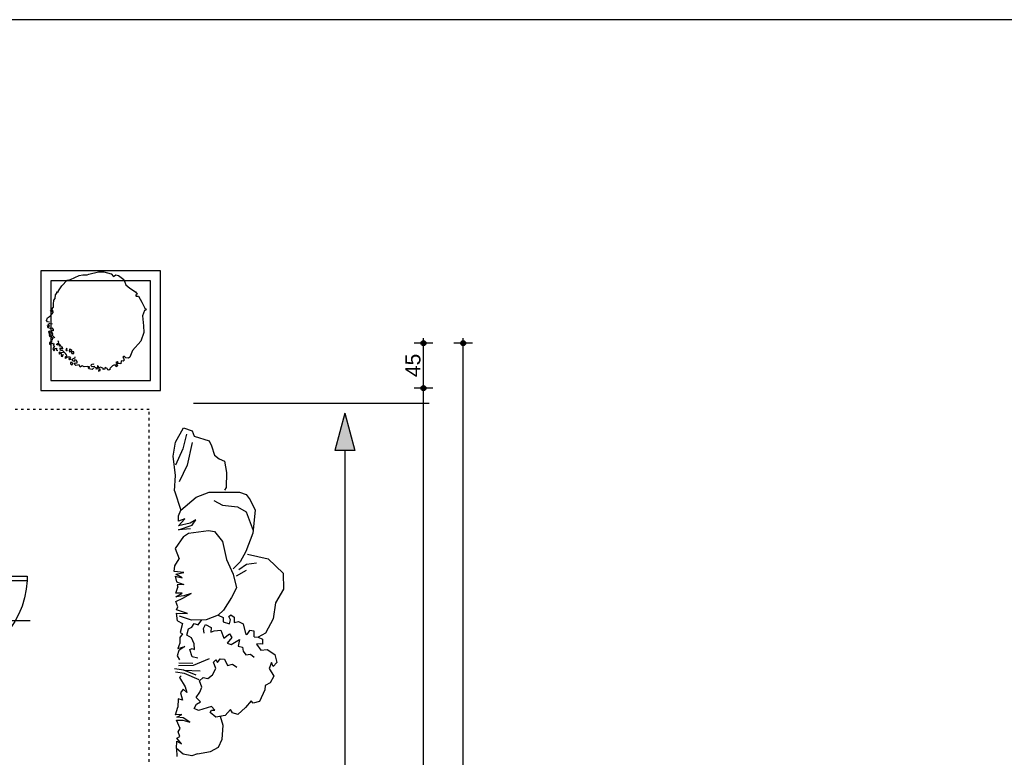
# Model space of a CAD drawing. Header units: inches. Extents: x 18487 to 24863, y 1480 to 5771.
# Tile 50 of 51: x 22396 to 23383, y 5032 to 5771. Entities that reach past the tile are written whole.
import ezdxf
from ezdxf.enums import TextEntityAlignment as Align

# ---------------------------------------------------------------- set-up
doc = ezdxf.new("R2010")
doc.units = ezdxf.units.IN
doc.header["$MEASUREMENT"] = 0
doc.linetypes.add('Przerywana', pattern=[6, 2.5, -3.5])
for name, color, linetype in [('_T elektryczne', 7, 'Continuous'), ('_T meble', 7, 'Continuous'), ('_T sciany', 7, 'Continuous'), ('AA_PRZ SCIANY ISTNIEJĄCE', 7, 'Continuous'), ('AA_PRZ_SCIANY_030', 7, 'Continuous'), ('ArchiCAD', 7, 'Continuous'), ('Window-Door Markers', 7, 'Continuous')]:
    doc.layers.add(name, color=color, linetype=linetype)
doc.styles.add('GENERATED_STYLE_16', font='txt')
doc.styles.add('GENERATED_STYLE_17', font='arial.ttf')
doc.styles.add('GENERATED_STYLE_20', font='txt')
doc.styles.get("Standard").update_dxf_attribs({"font": 'txt', "bigfont": 'BIGFONT.SHX'})
doc.dimstyles.new('Dimstyle_7', dxfattribs={"dimtxt": 15, "dimasz": 9.5, "dimexe": 0.18, "dimexo": 0.5, "dimgap": 0.09, "dimtad": 1, "dimdec": 0, "dimzin": 0, "dimdsep": 46, "dimtxsty": 'GENERATED_STYLE_20', "dimblk": 'ARROWHEAD_11', "dimblk1": 'ARROWHEAD_11', "dimblk2": 'ARROWHEAD_11', "dimcen": 0.09, "dimclrd": 220, "dimclre": 220, "dimclrt": 220, "dimadec": 1, "dimazin": 0, "dimtfac": 1, "dimtdec": 4, "dimtmove": 0, "dimatfit": 3, "dimfxl": 0, "dimtolj": 1, "dimtzin": 0, "dimarcsym": 0})
pattern_1 = [(45, (0, 0), (-2.24506403, 2.24506403), [])]

# ---------------------------------------------------------------- blocks, each defined once
blk = doc.blocks.new('W BottomHung 65_235')
at = {"color": 0, "linetype": 'ByBlock'}
for p, q in [((70, 0), (-70, 0)), ((-70, 0), (-70, -6.8)), ((-66, 0), (-66, -6.8)), ((-62, -6.8), (-62, 0)), ((62, -6.8), (62, 0)), ((66, 0), (66, -6.8)), ((70, -6.8), (70, 0)), ((-70, -6.8), (70, -6.8)), ((-62, -3.4), (62, -3.4))]:
    blk.add_line(p, q, dxfattribs=at)
blk = doc.blocks.new('W BottomHung 65_236')
at = {"color": 0, "linetype": 'ByBlock'}
for p, q in [((70, 0), (-70, 0)), ((-70, 0), (-70, -6.8)), ((-66, 0), (-66, -6.8)), ((-62, -6.8), (-62, 0)), ((62, -6.8), (62, 0)), ((66, 0), (66, -6.8)), ((70, -6.8), (70, 0)), ((-70, -6.8), (70, -6.8)), ((-62, -3.4), (62, -3.4))]:
    blk.add_line(p, q, dxfattribs=at)
blk = doc.blocks.new('W BottomHung 65_237')
at = {"color": 0, "linetype": 'ByBlock'}
for p, q in [((70, 0), (-70, 0)), ((-70, 0), (-70, -6.8)), ((-66, 0), (-66, -6.8)), ((-62, -6.8), (-62, 0)), ((62, -6.8), (62, 0)), ((66, 0), (66, -6.8)), ((70, -6.8), (70, 0)), ((-70, -6.8), (70, -6.8)), ((-62, -3.4), (62, -3.4))]:
    blk.add_line(p, q, dxfattribs=at)
blk = doc.blocks.new('W BottomHung 65_240')
at = {"color": 0, "linetype": 'ByBlock'}
for p, q in [((70, 0), (-70, 0)), ((-70, 0), (-70, -6.8)), ((-66, 0), (-66, -6.8)), ((-62, -6.8), (-62, 0)), ((62, -6.8), (62, 0)), ((66, 0), (66, -6.8)), ((70, -6.8), (70, 0)), ((-70, -6.8), (70, -6.8)), ((-62, -3.4), (62, -3.4))]:
    blk.add_line(p, q, dxfattribs=at)
blk = doc.blocks.new('W BottomHung 65_241')
at = {"color": 0, "linetype": 'ByBlock'}
for p, q in [((70, 0), (-70, 0)), ((-70, 0), (-70, -6.8)), ((-66, 0), (-66, -6.8)), ((-62, -6.8), (-62, 0)), ((62, -6.8), (62, 0)), ((66, 0), (66, -6.8)), ((70, -6.8), (70, 0)), ((-70, -6.8), (70, -6.8)), ((-62, -3.4), (62, -3.4))]:
    blk.add_line(p, q, dxfattribs=at)
blk = doc.blocks.new('D1 65_382')
at = {"color": 140, "linetype": 'Continuous'}
for p, q in [((45, 90), (40.555, 90)), ((40.555, 0), (40.555, 90)), ((45, 0), (45, 90)), ((-52, 0), (-45, 0)), ((-52, -7), (-52, 0)), ((-45, 0), (-45, -7)), ((45, 0), (40.555, 0)), ((52, 0), (45, 0)), ((45, 0), (45, -7)), ((52, -7), (52, 0)), ((-45, -7), (-52, -7)), ((45, -7), (52, -7))]:
    blk.add_line(p, q, dxfattribs=at)
blk.add_arc((45, 0), 90, 92.827477, 180, dxfattribs=at)
blk = doc.blocks.new('Window-Door Marker - 70_5180')
at = {"layer": 'ArchiCAD', "color": 140, "linetype": 'Continuous'}
blk.add_line((0, 75), (0, -55), dxfattribs=at)
blk = doc.blocks.new('Window-Door Marker - 70_5181')
at = {"layer": 'ArchiCAD', "color": 140, "linetype": 'Continuous'}
blk.add_line((0, 75), (0, -55), dxfattribs=at)
blk = doc.blocks.new('WALL_680', base_point=(22308.83, 5424.62))
at = {"layer": '_T sciany'}
h = blk.add_hatch(dxfattribs=at)
h.set_pattern_fill('ANSI31', color=5, style=0, pattern_type=2)
h.set_pattern_definition(pattern_1)
h.paths.add_polyline_path([(22286.33, 5360.67), (22331.33, 5360.67), (22331.33, 5447.12), (22286.33, 5402.12)], flags=0)
h = blk.add_hatch(dxfattribs=at)
h.set_pattern_fill('ANSI31', color=5, style=0, pattern_type=2)
h.set_pattern_definition(pattern_1)
h.paths.add_polyline_path([(22286.33, 4377.78), (22331.33, 4332.78), (22331.33, 4452.75), (22286.33, 4452.75)], flags=0)
at = {"layer": '_T sciany', "color": 5, "linetype": 'Continuous'}
for p, q in [((22331.33, 5360.67), (22331.33, 5447.12)), ((22286.33, 5402.12), (22286.33, 5360.67)), ((22331.33, 5360.67), (22286.33, 5360.67)), ((22331.33, 4452.75), (22286.33, 4452.75)), ((22286.33, 4452.75), (22286.33, 4377.78)), ((22331.33, 4332.78), (22331.33, 4452.75))]:
    blk.add_line(p, q, dxfattribs=at)
at = {"layer": '_T sciany', "color": 140, "linetype": 'Continuous', "xscale": -1, "rotation": 269.9999999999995}
for name, p in [('W BottomHung 65_235', (22313.33, 5290.67)), ('W BottomHung 65_236', (22313.33, 5046.75)), ('W BottomHung 65_237', (22313.33, 4906.75)), ('W BottomHung 65_240', (22313.33, 4766.75)), ('W BottomHung 65_241', (22313.33, 4522.75))]:
    blk.add_blockref(name, p, dxfattribs=at)
at = {"layer": '_T sciany', "xscale": -1, "rotation": 269.9999999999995}
for p in [(22313.33, 5168.75), (22313.33, 4644.75)]:
    blk.add_blockref('D1 65_382', p, dxfattribs=at)
at = {"layer": 'Window-Door Markers'}
ref = blk.add_blockref('Window-Door Marker - 70_5180', (22331.33, 5168.75), dxfattribs=dict(at, rotation=270))
ref.add_attrib('AC_WIDO_A_SIZE', '90', dxfattribs={"color": 255, "height": 10, "style": 'GENERATED_STYLE_17'}).set_placement((22366.15, 5170.8), align=Align.BOTTOM_LEFT)
ref.add_attrib('AC_WIDO_B_SIZE', '200', dxfattribs={"color": 255, "height": 10, "style": 'GENERATED_STYLE_17'}).set_placement((22358.57, 5150.8), align=Align.BOTTOM_LEFT)
ref = blk.add_blockref('Window-Door Marker - 70_5181', (22331.33, 4644.75), dxfattribs=dict(at, rotation=270))
ref.add_attrib('AC_WIDO_A_SIZE', '90', dxfattribs={"color": 255, "height": 10, "style": 'GENERATED_STYLE_17'}).set_placement((22366.15, 4646.8), align=Align.BOTTOM_LEFT)
ref.add_attrib('AC_WIDO_B_SIZE', '200', dxfattribs={"color": 255, "height": 10, "style": 'GENERATED_STYLE_17'}).set_placement((22358.57, 4626.8), align=Align.BOTTOM_LEFT)
blk = doc.blocks.new('Tree 1 plan 65_71')
at = {"layer": '_T meble', "color": 0, "linetype": 'Continuous'}
for p, q in [((-7.52, 47.27), (2.11, 49.73)), ((2.11, 49.73), (7.62, 49.67)), ((7.62, 49.67), (14.82, 47.87)), ((-34.5, 35.73), (-29.35, 41.41)), ((-29.35, 41.41), (-25.96, 42.17)), ((-25.96, 42.17), (-21.61, 44.12)), ((-21.61, 44.12), (-17.11, 46.07)), ((-17.11, 46.07), (-13.66, 46.82)), ((-13.66, 46.82), (-9.32, 46.82)), ((-9.32, 46.82), (-7.52, 47.27)), ((14.82, 47.87), (17.36, 45.17)), ((17.36, 45.17), (19.61, 46.82)), ((19.61, 46.82), (22.31, 46.22)), ((22.31, 46.22), (27.59, 42.09)), ((27.59, 42.09), (29.56, 36.64)), ((-39.75, 29.58), (-38.85, 29.73)), ((-38.85, 29.73), (-38.4, 29.13)), ((-38.4, 29.13), (-37.95, 30.78)), ((-37.95, 30.78), (-34.5, 35.73)), ((29.56, 36.64), (33.49, 33.36)), ((33.49, 33.36), (39.38, 29.87)), ((39.38, 29.87), (40.91, 27.47)), ((-42.89, 17.29), (-42.74, 21.34)), ((-42.74, 21.34), (-41.24, 23.13)), ((-41.24, 23.13), (-40.94, 26.73)), ((-40.94, 26.73), (-39.6, 28.23)), ((-39.6, 28.23), (-39.75, 29.58)), ((40.21, 26.57), (39.17, 26.22)), ((39.17, 26.22), (40.03, 25.29)), ((40.03, 25.29), (42.22, 25.29)), ((40.91, 27.47), (40.21, 26.57)), ((42.22, 25.29), (45.49, 19.39)), ((-45.89, 10.69), (-44.84, 11.89)), ((-44.99, 9.79), (-45.89, 10.69)), ((-44.69, 10.84), (-44.99, 9.79)), ((-44.84, 11.89), (-42.89, 14.44)), ((-43.49, 11.29), (-44.69, 10.84)), ((-43.19, 8.89), (-43.49, 11.29)), ((-42.89, 14.44), (-42.89, 17.29)), ((45.49, 19.39), (48.55, 13.5)), ((48.33, 11.1), (46.36, 5.64)), ((49.42, 11.1), (48.33, 11.1)), ((48.55, 13.5), (49.86, 12.41)), ((49.86, 12.41), (49.42, 11.1)), ((-49.79, 0.95), (-48.89, 3.65)), ((-48.89, -0.4), (-49.79, 0.95)), ((-48.89, 3.65), (-46.04, 5.75)), ((-46.04, 5.75), (-43.19, 8.89)), ((46.36, 5.64), (47.38, -4.45)), ((-48.29, -6.24), (-49.04, -4.15)), ((-49.04, -4.15), (-47.84, -4.9)), ((-46.94, -0.85), (-48.89, -0.4)), ((-46.04, -7.14), (-48.29, -6.24)), ((-48.14, -2.8), (-46.34, -1.6)), ((-46.94, -4.3), (-48.14, -2.8)), ((-46.78, -9.66), (-48, -10.27)), ((-47.84, -4.9), (-46.94, -4.3)), ((-46.53, -10.15), (-46.78, -9.66)), ((-46.34, -1.6), (-44.39, -2.5)), ((-43.94, -6.84), (-46.04, -7.14)), ((-44.69, -8.94), (-43.64, -8.64)), ((-44.54, -10.14), (-44.69, -8.94)), ((-42.89, -7.89), (-43.94, -6.84)), ((-43.64, -8.64), (-43.04, -9.39)), ((-43.04, -9.39), (-42.89, -7.89)), ((47.38, -4.45), (47.67, -11.16)), ((-48, -10.27), (-47.75, -11.61)), ((-47.75, -11.61), (-46.53, -11.73)), ((-46.17, -12.71), (-47.26, -13.44)), ((-47.26, -13.44), (-46.78, -15.15)), ((-46.9, -10.88), (-46.53, -10.15)), ((-46.53, -11.73), (-46.9, -10.88)), ((-46.78, -15.15), (-46.04, -14.54)), ((-46.04, -14.54), (-44.83, -15.15)), ((-44.7, -16.49), (-45.8, -17.1)), ((-45.8, -17.1), (-44.95, -18.68)), ((-44.95, -18.68), (-44.09, -18.44)), ((-44.83, -15.15), (-44.7, -16.49)), ((-43.64, -12.84), (-44.54, -10.14)), ((-44.09, -18.44), (-43.73, -17.22)), ((-43.94, -14.19), (-43.64, -12.84)), ((-41.54, -16.44), (-43.94, -14.19)), ((-43.73, -17.22), (-42.87, -16.12)), ((-37.65, -21.08), (-38.4, -19.44)), ((47.67, -11.16), (44.62, -19.89)), ((-45.44, -20.27), (-47.02, -21)), ((-47.02, -21), (-47.02, -22.71)), ((-47.02, -22.71), (-46.17, -23.2)), ((-46.17, -23.2), (-45.57, -22.05)), ((-45.82, -21.56), (-45.19, -21.24)), ((-45.57, -22.05), (-45.82, -21.56)), ((-44.34, -20.39), (-45.44, -20.27)), ((-45.19, -21.24), (-44.09, -22.1)), ((-44.09, -22.1), (-43, -21.73)), ((-42.51, -25.88), (-43.73, -27.1)), ((-43.73, -27.1), (-42.63, -29.29)), ((-42.51, -22.71), (-43.12, -23.68)), ((-43.12, -23.68), (-41.78, -25.27)), ((-43, -21.73), (-42.51, -22.71)), ((-42.63, -29.29), (-41.56, -28.55)), ((-41.78, -25.27), (-42.51, -25.88)), ((-41.56, -28.55), (-41.53, -27.1)), ((-41.53, -27.1), (-39.95, -26.85)), ((-39.95, -26.85), (-39.83, -28.68)), ((-39.9, -23.03), (-39.15, -22.28)), ((-38.7, -23.63), (-39.9, -23.03)), ((-39.83, -28.68), (-38.48, -29.17)), ((-39.15, -22.28), (-37.65, -21.08)), ((-37.2, -22.73), (-38.7, -23.63)), ((-35.85, -23.33), (-37.2, -22.73)), ((-37.05, -24.83), (-36.6, -23.78)), ((-35.7, -24.38), (-37.05, -24.83)), ((-36.6, -23.78), (-35.85, -23.33)), ((-35.7, -27.68), (-36.6, -26.33)), ((-36.6, -26.33), (-34.5, -26.63)), ((-36.15, -28.73), (-35.7, -27.68)), ((-35.1, -29.03), (-36.15, -28.73)), ((-35.4, -25.43), (-35.7, -24.38)), ((-33.9, -25.73), (-35.4, -25.43)), ((-33.45, -29.48), (-35.1, -29.03)), ((-34.5, -26.63), (-34.2, -27.68)), ((-34.2, -27.68), (-33.45, -26.93)), ((-33.45, -26.93), (-33.9, -25.73)), ((-30.75, -32.03), (-33.45, -29.48)), ((-29.7, -26.78), (-30.45, -28.28)), ((-30.45, -28.28), (-29.25, -29.33)), ((-29.25, -29.33), (-29.7, -26.78)), ((-26.9, -27.59), (-27.27, -29.05)), ((-27.27, -29.05), (-26.53, -30.88)), ((-25.8, -28.2), (-26.9, -27.59)), ((-24.58, -28.93), (-25.8, -28.2)), ((-24.1, -30.39), (-24.58, -28.93)), ((36.11, -29.06), (33.49, -35.82)), ((44.62, -19.89), (36.11, -29.06)), ((-36.75, -30.68), (-37.65, -31.73)), ((-37.65, -31.73), (-36.75, -32.78)), ((-34.5, -31.58), (-36.75, -30.68)), ((-36.75, -32.78), (-36.45, -32.03)), ((-36.45, -32.03), (-35.1, -32.18)), ((-35.1, -32.18), (-34.95, -33.23)), ((-34.95, -33.23), (-35.1, -34.72)), ((-35.1, -34.72), (-33.6, -35.02)), ((-33, -31.13), (-34.5, -31.58)), ((-33.75, -33.97), (-33, -33.08)), ((-33.6, -35.02), (-33.75, -33.97)), ((-30.9, -35.47), (-29.7, -34.57)), ((-30.9, -36.97), (-30.9, -35.47)), ((-28.95, -35.92), (-30.9, -36.97)), ((-29.85, -33.38), (-30.75, -32.03)), ((-29.7, -34.57), (-29.85, -33.38)), ((-26.7, -35.62), (-28.95, -35.92)), ((-26.7, -38.32), (-27.6, -37.12)), ((-27.6, -37.12), (-26.26, -37.12)), ((-25.51, -36.22), (-26.7, -35.62)), ((-24.91, -38.17), (-26.7, -38.32)), ((-26.53, -30.88), (-26.29, -29.66)), ((-26.29, -29.66), (-25.07, -29.9)), ((-26.26, -37.12), (-25.51, -36.22)), ((-25.07, -29.9), (-24.46, -32.1)), ((-24.46, -32.1), (-22.39, -32.22)), ((-23.61, -30.51), (-24.1, -30.39)), ((-23.86, -38.62), (-23.41, -37.42)), ((-23.71, -39.82), (-23.86, -38.62)), ((-22.63, -30.51), (-23.61, -30.51)), ((-23.41, -37.42), (-22.06, -36.82)), ((-22.39, -32.22), (-22.63, -30.51)), ((-20.26, -38.62), (-22.21, -38.77)), ((-22.21, -38.77), (-21.91, -39.97)), ((-22.06, -36.82), (-21.01, -36.22)), ((-21.01, -36.22), (-21.61, -35.77)), ((-19.36, -39.97), (-20.26, -38.62)), ((27.16, -34.95), (26.5, -35.82)), ((26.5, -35.82), (27.38, -36.7)), ((28.08, -38.8), (26.82, -39.72)), ((28.25, -35.17), (27.16, -34.95)), ((27.38, -36.7), (28.08, -38.8)), ((29.56, -36.48), (28.25, -35.17)), ((32.18, -36.7), (29.56, -36.48)), ((33.49, -35.82), (32.18, -36.7)), ((-24.61, -41.17), (-25.96, -41.17)), ((-25.96, -41.17), (-25.85, -42.49)), ((-25.85, -42.49), (-24.09, -43.43)), ((-23.71, -42.07), (-24.61, -41.17)), ((-24.09, -43.43), (-23.71, -42.07)), ((-21.91, -39.97), (-23.71, -39.82)), ((-22.21, -42.37), (-21.46, -41.47)), ((-20.41, -44.02), (-22.21, -42.37)), ((-21.46, -41.47), (-20.56, -41.77)), ((-20.56, -41.77), (-19.21, -41.47)), ((-17.26, -43.57), (-20.41, -44.02)), ((-19.21, -41.47), (-19.36, -39.97)), ((-16.06, -45.67), (-17.26, -43.57)), ((-14.26, -44.62), (-16.06, -45.67)), ((-12.17, -45.37), (-14.26, -44.62)), ((-8.72, -45.22), (-12.17, -45.37)), ((-6.92, -45.37), (-8.72, -45.22)), ((-8.12, -46.27), (-6.92, -46.12)), ((-7.37, -47.47), (-8.12, -46.27)), ((-4.07, -48.06), (-7.37, -47.47)), ((-6.92, -46.12), (-6.92, -45.37)), ((-5.12, -44.47), (-4.82, -42.97)), ((-4.22, -45.37), (-5.12, -44.47)), ((-4.82, -42.97), (-3.62, -42.37)), ((-1.82, -45.07), (-4.22, -45.37)), ((-2.57, -46.57), (-4.07, -48.06)), ((-3.62, -42.37), (-2.42, -42.67)), ((-1.52, -46.27), (-1.82, -45.07)), ((0.13, -46.42), (-1.52, -46.27)), ((-0.17, -47.77), (0.13, -46.42)), ((1.48, -47.32), (-0.17, -47.77)), ((2.22, -45.07), (1.03, -44.02)), ((1.03, -44.02), (1.18, -45.67)), ((1.18, -45.67), (1.48, -47.32)), ((2.97, -47.92), (2.07, -49.86)), ((2.07, -49.86), (4.02, -49.26)), ((2.67, -46.42), (2.22, -45.07)), ((4.17, -45.82), (2.67, -46.42)), ((4.02, -47.92), (2.97, -47.92)), ((4.02, -49.26), (4.02, -47.92)), ((6.12, -46.72), (4.17, -45.82)), ((7.17, -47.32), (6.12, -46.72)), ((6.53, -48.11), (7.17, -47.32)), ((8.63, -47.71), (6.53, -48.11)), ((8.97, -46.12), (8.37, -46.87)), ((8.37, -46.87), (8.63, -47.71)), ((10.81, -47.19), (8.97, -46.12)), ((11.52, -48.36), (10.81, -47.19)), ((12.57, -48.66), (11.52, -48.36)), ((13.92, -47.77), (12.57, -48.66)), ((16.16, -44.47), (13.62, -47.17)), ((13.62, -47.17), (13.92, -47.77)), ((17.51, -43.72), (16.16, -44.47)), ((19.82, -43.86), (17.51, -43.72)), ((20.96, -40.57), (19.46, -41.02)), ((19.46, -41.02), (20.36, -42.22)), ((19.61, -44.62), (19.82, -43.86)), ((19.76, -45.37), (19.61, -44.62)), ((21.11, -44.47), (19.76, -45.37)), ((20.36, -42.22), (21.11, -44.47)), ((21.86, -41.17), (20.96, -40.57)), ((21.26, -42.07), (21.86, -41.17)), ((22.86, -42.25), (21.26, -42.07)), ((24.41, -42.52), (22.86, -42.25)), ((24.86, -39.52), (24.41, -42.52)), ((26.82, -39.72), (24.86, -39.52))]:
    blk.add_line(p, q, dxfattribs=at)
blk = doc.blocks.new('Soil holder 1 65_72')
at = {"layer": '_T elektryczne', "color": 0, "linetype": 'ByBlock'}
for p, q in [((60, 60), (-60, 60)), ((-60, 60), (-60, -60)), ((60, -60), (60, 60)), ((50, 50), (-50, 50)), ((-50, 50), (-50, -50)), ((50, -50), (50, 50)), ((-50, -50), (50, -50)), ((-60, -60), (60, -60))]:
    blk.add_line(p, q, dxfattribs=at)
blk = doc.blocks.new('Stone 1 elev 65_5606')
at = {"layer": '_T meble', "color": 0, "linetype": 'ByBlock'}
for p, q in [((-110.33, 93.71), (-95.82, 108.66)), ((-95.82, 108.66), (-80.04, 109)), ((-80.04, 109), (-66.29, 100.98)), ((-66.29, 100.98), (-50.25, 98.69)), ((-19.4, 92.81), (-14.55, 100.57)), ((-14.55, 100.57), (-6.3, 102.51)), ((-6.3, 102.51), (-2.42, 98.63)), ((-0.48, 94.75), (7.29, 99.6)), ((7.29, 99.6), (14.08, 95.72)), ((-114.99, 72.91), (-110.33, 93.71)), ((-50.25, 98.69), (-35.92, 91.24)), ((-35.92, 91.24), (-31.7, 83.78)), ((-18.92, 86.5), (-19.4, 92.81)), ((-2.42, 98.63), (-6.3, 97.18)), ((-6.3, 97.18), (-0.48, 94.75)), ((14.08, 95.72), (16.51, 90.87)), ((16.51, 90.87), (20.87, 90.38)), ((20.87, 90.38), (32.52, 85.04)), ((-169.47, 75.69), (-159.19, 80.84)), ((-159.19, 80.84), (-136.04, 78.27)), ((-105, 72), (-106.43, 82)), ((-37.95, 79.6), (-38.5, 75.21)), ((-32.19, 79.6), (-37.95, 79.6)), ((-32.19, 79.6), (-31.7, 83.78)), ((-31.7, 83.78), (-29.88, 87.93)), ((-29.88, 87.93), (-24.69, 87.93)), ((-24.69, 87.93), (-25.23, 86.5)), ((-25.23, 86.5), (-24.74, 82.13)), ((-24.74, 82.13), (-18.92, 86.5)), ((-14.86, 75.93), (-11.65, 79.59)), ((32.52, 85.04), (34.46, 78.74)), ((-177.25, 65.16), (-174.72, 71.74)), ((-174.72, 71.74), (-169.47, 75.69)), ((-162.58, 63.14), (-157.53, 71.74)), ((-157.53, 71.74), (-138.73, 78.57)), ((-136.04, 78.27), (-117.57, 71.23)), ((-117.57, 71.23), (-107.14, 65.58)), ((-99.65, 64.5), (-105, 72)), ((-93.22, 62.01), (-98.93, 72)), ((-45.12, 68.54), (-35.42, 70.97)), ((-38.5, 75.21), (-34.58, 72.23)), ((-35.42, 70.97), (-34.58, 72.23)), ((-17.6, 68.61), (-13.94, 71.36)), ((-13.94, 71.36), (-14.86, 75.93)), ((34.46, 78.74), (32.03, 76.79)), ((32.03, 76.79), (38.83, 70.97)), ((38.83, 70.97), (45.62, 63.21)), ((-177.19, 34.5), (-177.25, 65.16)), ((-164.1, 47.96), (-162.58, 63.14)), ((-107.14, 65.58), (-100.36, 58.79)), ((-94.93, 58.59), (-81.18, 62.03)), ((-81.18, 62.03), (-71.44, 56.87)), ((-54.34, 56.41), (-51.92, 59.81)), ((-51.92, 59.81), (-46.58, 59.81)), ((-47.55, 64.18), (-45.12, 68.54)), ((-46.58, 59.81), (-47.55, 64.18)), ((-24.46, 56.72), (-29.5, 64.95)), ((-29.5, 64.95), (-22.63, 63.58)), ((-22.63, 63.58), (-21.72, 68.16)), ((-21.72, 68.16), (-17.6, 68.61)), ((-4.79, 58.09), (-1.59, 62.21)), ((45.62, 63.21), (44.17, 57.87)), ((-210.61, 44.79), (-208.04, 49.94)), ((-208.04, 49.94), (-196.98, 52.01)), ((-196.98, 52.01), (-181.8, 51.5)), ((-181.8, 51.5), (-179.28, 49.99)), ((-127.69, 47.96), (-109.48, 52.01)), ((-109.48, 52.01), (-94.93, 58.59)), ((-71.44, 56.87), (-58.84, 48.85)), ((-52.4, 54.47), (-54.34, 56.41)), ((-49.01, 55.93), (-52.4, 54.47)), ((-45.12, 54.96), (-49.01, 55.93)), ((-47.06, 48.65), (-45.12, 54.96)), ((-38.65, 46.2), (-30.87, 49.4)), ((-34.99, 54.89), (-31.33, 57.18)), ((-30.87, 49.4), (-34.99, 54.89)), ((-31.33, 57.18), (-25.84, 52.6)), ((-25.84, 52.6), (-24.46, 56.72)), ((-10.18, 45.74), (-9.83, 49.86)), ((-9.83, 49.86), (-3.42, 53.06)), ((-3.42, 53.06), (-4.79, 58.09)), ((44.17, 57.87), (40.77, 55.93)), ((40.77, 55.93), (46.59, 50.59)), ((46.59, 50.59), (48.53, 41.37)), ((-223.47, 37.07), (-214.17, 39.87)), ((-214.17, 39.87), (-210.61, 44.79)), ((-168.65, 39.37), (-164.1, 47.96)), ((-138.81, 33.8), (-137.8, 39.87)), ((-137.8, 39.87), (-127.69, 47.96)), ((-58.84, 48.85), (-53.86, 43.8)), ((-53.86, 43.8), (-51.43, 48.65)), ((-53.86, 43.8), (-49.24, 31.52)), ((-51.43, 48.65), (-47.06, 48.65)), ((-38.19, 39.79), (-38.65, 46.2)), ((-36.82, 36.13), (-38.19, 39.79)), ((-6.3, 42.83), (-10.18, 45.74)), ((-9.21, 41.37), (-6.3, 42.83)), ((-6.79, 38.94), (-9.21, 41.37)), ((-0.48, 41.37), (-6.79, 38.94)), ((5.83, 37.97), (-0.48, 41.37)), ((41.25, 40.4), (37.86, 37)), ((41.25, 37), (41.25, 40.4)), ((48.53, 41.37), (43.68, 35.55)), ((56.83, 48.67), (47.56, 45.98)), ((70.53, 47.61), (56.83, 48.67)), ((78.44, 43.93), (70.53, 47.61)), ((82.66, 36.02), (78.44, 43.93)), ((-233.39, 19.64), (-228.61, 34.5)), ((-228.61, 34.5), (-223.47, 37.07)), ((-172.04, 21.62), (-177.19, 34.5)), ((-136.04, 13.9), (-138.81, 33.8)), ((-49.24, 31.52), (-48.83, 16.76)), ((-44.59, 31.1), (-41.39, 36.59)), ((-40.48, 28.81), (-44.59, 31.1)), ((-41.39, 36.59), (-36.82, 36.13)), ((-35.9, 29.73), (-40.48, 28.81)), ((-3.57, 18.99), (-10.37, 35.01)), ((9.71, 33.12), (5.83, 37.97)), ((8.74, 28.75), (9.71, 33.12)), ((37.86, 37), (41.74, 23.9)), ((43.68, 35.55), (41.25, 37)), ((85.1, 22.94), (82.66, 36.02)), ((-159.19, 6.17), (-172.04, 21.62)), ((-149.26, 21.26), (-146.09, 15.46)), ((-143.93, 17.45), (-149.26, 21.26)), ((-44.32, 23.73), (-49.12, 27.4)), ((-45.55, 19.63), (-44.32, 23.73)), ((-19.31, 20.04), (-25.05, 19.63)), ((-20.54, 17.58), (-19.31, 20.04)), ((-10.7, 23.32), (-11.93, 17.58)), ((1.37, 9.15), (1.83, 25.62)), ((6.4, 21.5), (1.37, 9.15)), ((10.98, 24.7), (4.57, 10.06)), ((12.14, 24.87), (8.74, 28.75)), ((18.45, 27.3), (12.14, 24.87)), ((23.3, 25.36), (18.45, 27.3)), ((28.6, 21.49), (23.3, 25.36)), ((33.18, 26.07), (28.6, 21.49)), ((35.46, 21.95), (33.18, 26.07)), ((39.58, 19.66), (35.46, 21.95)), ((41.74, 23.9), (39.58, 19.66)), ((85.1, 22.94), (87.27, 17.32)), ((-241.47, 8.75), (-238.45, 17.62)), ((-238.45, 17.62), (-233.39, 19.64)), ((-235.42, 12.05), (-220.46, 8.3)), ((-226.82, 17.62), (-204.06, 12.56)), ((-204.06, 12.56), (-187.37, 4.47)), ((-143.46, 3.87), (-150.31, 10.19)), ((-150.31, 10.19), (-148.2, 3.87)), ((-146.09, 15.46), (-143.46, 3.87)), ((-139.24, 3.87), (-143.93, 17.45)), ((-140.3, 15.99), (-139.24, 3.87)), ((-132.74, 9.02), (-136.04, 13.9)), ((-75.47, 16.52), (-73.36, 9.14)), ((-70.97, 8.15), (-75.47, 16.52)), ((-55.44, 12.83), (-59.13, 1.76)), ((-55.96, 1.76), (-55.44, 12.83)), ((-48.83, 16.76), (-52.93, 4.87)), ((-41.86, 17.17), (-45.55, 19.63)), ((-40.22, 13.89), (-41.86, 17.17)), ((-33.66, 12.25), (-40.22, 13.89)), ((-31.2, 16.76), (-33.66, 12.25)), ((-25.05, 19.63), (-31.2, 16.76)), ((-20.54, 3.23), (-22.59, 10.2)), ((-22.59, 10.2), (-18.49, 4.05)), ((-19.31, 15.12), (-20.54, 17.58)), ((-11.93, 17.58), (-19.31, 15.12)), ((-5.98, 4.29), (-5.76, 18.34)), ((-3.35, 3.86), (-3.57, 18.99)), ((4.57, 10.06), (3.2, 0.91)), ((8.7, 5.02), (18.08, 10.51)), ((18.08, 10.51), (23.57, 12.34)), ((23.57, 12.34), (20.37, 8.68)), ((53.53, 15.15), (49.21, 8.67)), ((51.37, 8.23), (53.53, 15.15)), ((87.27, 17.32), (85.54, 8.67)), ((-227.33, 1.02), (-241.47, 8.75)), ((-213.19, -1.55), (-227.33, 1.02)), ((-220.46, 8.3), (-204.19, 1.02)), ((-193.9, 1.02), (-213.19, -1.55)), ((-178.47, -0.26), (-193.9, 1.02)), ((-178.47, -0.26), (-159.19, 6.17)), ((-153.47, 3.87), (-159.19, 6.17)), ((-148.2, 3.87), (-153.47, 3.87)), ((-132.74, 9.02), (-120.79, 0.7)), ((-120.79, 0.7), (-110.25, 4.39)), ((-103.44, 0.25), (-110.25, 4.39)), ((-97.6, -0.35), (-103.44, 0.25)), ((-96.55, 9.14), (-97.6, -0.35)), ((-94.97, 1.23), (-96.55, 9.14)), ((-91.28, 7.56), (-94.97, 1.23)), ((-92.86, 0.44), (-91.28, 7.56)), ((-92.86, 0.44), (-87.32, 1.89)), ((-87.32, 1.89), (-84.49, 9.38)), ((-84.49, 9.38), (-84.35, 2.67)), ((-84.35, 2.67), (-81.79, 3.34)), ((-75.99, 1.23), (-81.79, 3.34)), ((-72.3, 1.23), (-75.99, 7.56)), ((-75.99, 7.56), (-75.99, 1.23)), ((-73.36, 9.14), (-72.3, 1.23)), ((-67.56, 1.23), (-70.97, 8.15)), ((-62.29, 3.34), (-67.56, 1.23)), ((-59.13, 1.76), (-62.29, 3.34)), ((-48.06, 2.81), (-55.96, 1.76)), ((-48.06, 2.81), (-45.55, 7.74)), ((-45.55, 7.74), (-36.53, 5.69)), ((-36.53, 5.69), (-35.3, 7.74)), ((-35.3, 7.74), (-31.61, 5.28)), ((-31.61, 5.28), (-25.87, 5.28)), ((-25.87, 5.28), (-20.54, 3.23)), ((-18.49, 4.05), (-13.16, 2.41)), ((-13.16, 2.41), (-9.06, 4.87)), ((1.37, 9.15), (0, 0)), ((8.7, 5.02), (6.9, 6.62)), ((20.37, 8.68), (24.03, 5.94)), ((24.03, 5.94), (31.35, 7.77)), ((31.35, 7.77), (29.97, 3.65)), ((29.97, 3.65), (38.21, 3.2)), ((46.18, 0.88), (38.21, 3.2)), ((48.34, 2.18), (45.75, 7.37)), ((45.75, 7.37), (46.18, 0.88)), ((49.21, 8.67), (48.34, 2.18)), ((51.37, 1.75), (51.37, 8.23)), ((59.59, 5.64), (51.37, 1.75)), ((63.05, 3.48), (59.59, 5.64)), ((67.8, 5.21), (63.05, 3.48)), ((69.53, 2.18), (67.8, 5.21)), ((75.16, 6.94), (69.53, 2.18)), ((72.56, 2.18), (75.16, 6.94)), ((79.91, 1.75), (72.56, 2.18)), ((85.54, 8.67), (79.91, 1.75)), ((79.91, 1.75), (87.7, 2.18))]:
    blk.add_line(p, q, dxfattribs=at)
blk = doc.blocks.new('LINE_27195', base_point=(22721.64, 5377.04))
at = {"layer": 'AA_PRZ_SCIANY_030', "color": 150, "linetype": 'Continuous'}
for p, q in [((22721.64, 5377.04), (22711.64, 5339.72)), ((22721.64, 5377.04), (22731.64, 5339.72)), ((22731.64, 5339.72), (22711.64, 5339.72)), ((22721.64, 5339.72), (22721.64, 4331.55)), ((22721.64, 4294.23), (22711.64, 4331.55)), ((22711.64, 4331.55), (22731.64, 4331.55)), ((22721.64, 4294.23), (22731.64, 4331.55))]:
    blk.add_line(p, q, dxfattribs=at)
at = {"layer": 'AA_PRZ_SCIANY_030', "color": 150}
for points in [[(22721.64, 5377.04), (22731.64, 5339.72), (22711.64, 5339.72)], [(22721.64, 4294.23), (22711.64, 4331.55), (22731.64, 4331.55)]]:
    blk.add_solid(points, dxfattribs=at)
blk = doc.blocks.new('*D447')
at = {"layer": 'ArchiCAD', "color": 220, "linetype": 'Continuous'}
for p, q in [((22840.34, 5449.62), (22840.34, 5452.12)), ((22837.84, 5447.12), (22830.97, 5447.12)), ((22840.34, 4335.28), (22840.34, 5444.62)), ((22849.72, 5447.12), (22842.84, 5447.12)), ((22837.84, 4332.78), (22830.97, 4332.78)), ((22840.34, 4327.78), (22840.34, 4330.28)), ((22849.72, 4332.78), (22842.84, 4332.78))]:
    blk.add_line(p, q, dxfattribs=at)
at = {"layer": 'ArchiCAD', "color": 220, "linetype": 'Continuous', "const_width": 2.5}
for points in [[(22839.09, 5447.12, 1), (22841.59, 5447.12, 1)], [(22839.09, 4332.78, 1), (22841.59, 4332.78, 1)]]:
    blk.add_lwpolyline(points, format="xyb", close=True, dxfattribs=at)
at = {"layer": 'ArchiCAD', "color": 220, "linetype": 'Continuous'}
for centre in [(22840.34, 5447.12), (22840.34, 4332.78)]:
    blk.add_circle(centre, 2.5, dxfattribs=at)
at = {"layer": 'ArchiCAD', "color": 220, "insert": (22822.34, 4865.06), "char_height": 15, "attachment_point": 1, "rotation": 90}
blk.add_mtext('\\A1;{\\fArial Europa Srodkowa|b0|i0|c0|p34;\\C220;1\xa0114}', dxfattribs=at)
blk = doc.blocks.new('ARROWHEAD_11')
at = {"color": 0, "linetype": 'Continuous'}
blk.add_line((0, 0), (-1, 0), dxfattribs=at)
at = {"color": 0, "linetype": 'Continuous', "const_width": 0.25}
blk.add_lwpolyline([(-0.125, 0, 1), (0.125, 0, 1)], format="xyb", close=True, dxfattribs=at)
blk = doc.blocks.new('*D456')
at = {"layer": 'ArchiCAD', "color": 220, "linetype": 'Continuous'}
for p, q in [((22798, 5402.12), (22791.13, 5402.12)), ((22800.5, 4380.28), (22800.5, 5399.62)), ((22809.88, 5402.12), (22803, 5402.12)), ((22798, 4377.78), (22791.13, 4377.78)), ((22809.88, 4377.78), (22803, 4377.78))]:
    blk.add_line(p, q, dxfattribs=at)
at = {"layer": 'ArchiCAD', "color": 220, "linetype": 'Continuous', "const_width": 2.5}
for points in [[(22799.25, 5402.12, 1), (22801.75, 5402.12, 1)], [(22799.25, 4377.78, 1), (22801.75, 4377.78, 1)]]:
    blk.add_lwpolyline(points, format="xyb", close=True, dxfattribs=at)
at = {"layer": 'ArchiCAD', "color": 220, "linetype": 'Continuous'}
for centre in [(22800.5, 5402.12), (22800.5, 4377.78)]:
    blk.add_circle(centre, 2.5, dxfattribs=at)
at = {"layer": 'ArchiCAD', "color": 220, "insert": (22782.5, 4864.3), "char_height": 15, "attachment_point": 1, "rotation": 90}
blk.add_mtext('\\A1;{\\fArial Europa Srodkowa|b0|i0|c0|p34;\\C220;1\xa0024}', dxfattribs=at)
blk = doc.blocks.new('*D457')
at = {"layer": 'ArchiCAD', "color": 220, "linetype": 'Continuous'}
for p, q in [((22800.5, 5449.62), (22800.5, 5452.12)), ((22798, 5447.12), (22791.13, 5447.12)), ((22800.5, 5404.62), (22800.5, 5444.62)), ((22809.88, 5447.12), (22803, 5447.12)), ((22798, 5402.12), (22791.13, 5402.12)), ((22809.88, 5402.12), (22803, 5402.12))]:
    blk.add_line(p, q, dxfattribs=at)
at = {"layer": 'ArchiCAD', "color": 220, "linetype": 'Continuous', "const_width": 2.5}
for points in [[(22799.25, 5447.12, 1), (22801.75, 5447.12, 1)], [(22799.25, 5402.12, 1), (22801.75, 5402.12, 1)]]:
    blk.add_lwpolyline(points, format="xyb", close=True, dxfattribs=at)
at = {"layer": 'ArchiCAD', "color": 220, "linetype": 'Continuous'}
for centre in [(22800.5, 5447.12), (22800.5, 5402.12)]:
    blk.add_circle(centre, 2.5, dxfattribs=at)
at = {"layer": 'ArchiCAD', "color": 220, "insert": (22782.5, 5413.24), "char_height": 15, "attachment_point": 1, "rotation": 90}
blk.add_mtext('\\A1;{\\fArial Europa Srodkowa|b0|i0|c0|p34;\\C220;45}', dxfattribs=at)

msp = doc.modelspace()

# ---------------------------------------------------------------- linework, layer by layer
at = {"layer": 'AA_PRZ SCIANY ISTNIEJĄCE', "color": 150, "linetype": 'Continuous'}
msp.add_line((24834.82, 5771.37), (18804.58, 5771.37), dxfattribs=at)
at = {"layer": 'AA_PRZ_SCIANY_030', "color": 150, "linetype": 'Continuous'}
msp.add_line((22569.88, 5386.98), (22806.28, 5386.98), dxfattribs=at)
at = {"layer": 'ArchiCAD', "color": 5, "linetype": 'Przerywana'}
msp.add_lwpolyline([(21602.12, 4332.78), (21585.95, 3773.75), (21957.49, 3775.03), (21957.23, 3733.87), (22120.87, 3733.87), (22120.21, 3773.99), (22326.13, 3773.75), (22525.68, 3773.69), (22525.68, 5380.62), (22324.83, 5380.62), (22331.33, 4332.78)], close=True, dxfattribs=at)

# ---------------------------------------------------------------- block references
at = {"layer": '_T elektryczne', "color": 162, "linetype": 'Continuous'}
msp.add_blockref('Soil holder 1 65_72', (22476.9, 5459.76), dxfattribs=at)
at = {"layer": '_T meble', "color": 102}
msp.add_blockref('Tree 1 plan 65_71', (22472.62, 5468.9), dxfattribs=at)
at = {"layer": '_T meble', "color": 102, "linetype": 'Continuous', "rotation": 270}
msp.add_blockref('Stone 1 elev 65_5606', (22551.12, 5120.7), dxfattribs=at)
at = {"layer": '_T sciany', "color": 5}
msp.add_blockref('WALL_680', (22308.83, 5424.62), dxfattribs=at)
at = {"layer": 'AA_PRZ_SCIANY_030', "color": 150, "linetype": 'Continuous'}
msp.add_blockref('LINE_27195', (22721.64, 5377.04), dxfattribs=at)

# ---------------------------------------------------------------- dimensions: what is measured, and where the dimension line sits
at = {"layer": 'ArchiCAD', "color": 220, "linetype": 'Continuous'}
for base, p1, p2, picture, middle in [((22800.5, 4377.78), (21783.55, 5402.12), (21783.55, 5447.12), '*D457', (22790, 5418.93)), ((22840.34, 5447.12), (22331.33, 4332.78), (22331.33, 5447.12), '*D447', (22829.84, 4875.69)), ((22800.5, 4377.78), (21944.23, 4377.78), (21783.55, 5402.12), '*D456', (22790, 4875.69))]:
    dim = msp.add_linear_dim(base=base, p1=p1, p2=p2, angle=90, dimstyle='Dimstyle_7', dxfattribs=at)
    dim.commit()
    dim.dimension.update_dxf_attribs({"geometry": picture, "text_midpoint": middle})

doc.saveas('drawing.dxf')
